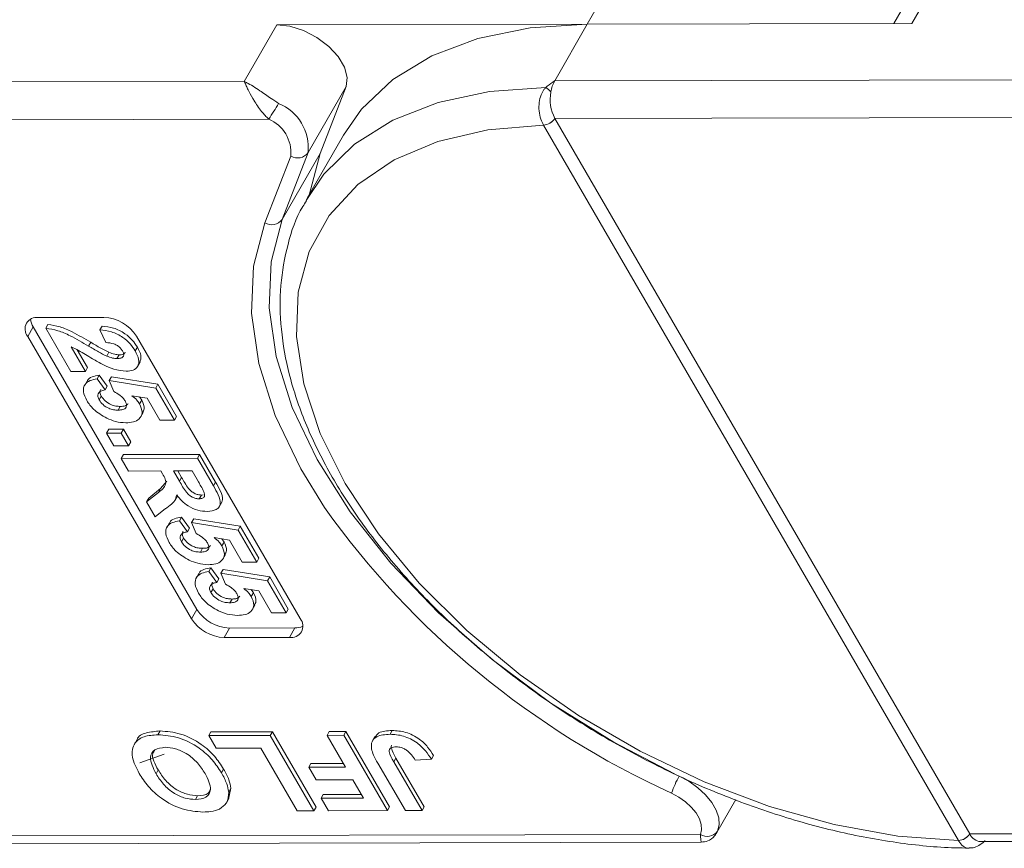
# Model space of a CAD drawing. Header units: millimetres. Extents: x 2816 to 3738, y -75 to 577.
# Tile 34 of 49: x 3440 to 3470, y 399 to 424. Entities that reach past the tile are written whole.
import ezdxf

# ---------------------------------------------------------------- set-up
doc = ezdxf.new("R2010")
doc.units = ezdxf.units.MM

msp = doc.modelspace()

# ---------------------------------------------------------------- linework, layer by layer
at = {"color": 7, "linetype": 'Continuous', "lineweight": 15}
for p, q in [((3457.511, 423.489), (3458.649, 425.471)), ((3467.256, 423.511), (3468.395, 425.493)), ((3467.664, 425.16), (3466.715, 423.51)), ((3448.191, 423.468), (3447.215, 421.769)), ((3448.191, 423.468), (3457.511, 423.489)), ((3456.534, 421.79), (3457.511, 423.489)), ((3467.256, 423.511), (3457.511, 423.489)), ((3477.261, 421.836), (3456.534, 421.79)), ((3447.215, 421.769), (3426.488, 421.723)), ((3449.13, 419.632), (3450.269, 421.614)), ((3449.49, 419.611), (3450.269, 421.614)), ((3426.491, 420.592), (3447.948, 420.64)), ((3456.537, 420.659), (3477.994, 420.706)), ((3456.538, 420.657), (3456.537, 420.659)), ((3468.994, 399.19), (3456.538, 420.657)), ((3456.194, 420.461), (3456.195, 420.458)), ((3456.195, 420.458), (3468.651, 398.992)), ((3450.194, 420.16), (3449.104, 418.262)), ((3448.612, 419.53), (3447.833, 417.527)), ((3448.351, 417.629), (3449.13, 419.632)), ((3449.49, 419.611), (3448.351, 417.629)), ((3449.159, 418.357), (3449.49, 419.611)), ((3441.037, 414.684), (3442.997, 414.688)), ((3441.257, 414.361), (3441.322, 414.474)), ((3442.883, 414.314), (3442.948, 414.427)), ((3440.874, 414.401), (3440.712, 414.118)), ((3445.629, 405.643), (3440.712, 414.118)), ((3445.792, 405.926), (3440.874, 414.401)), ((3442.007, 413.068), (3441.257, 414.361)), ((3443.061, 413.934), (3442.883, 414.314)), ((3443.978, 414.125), (3448.895, 405.65)), ((3442.539, 413.828), (3442.604, 413.942)), ((3442.021, 413.804), (3442.447, 413.069)), ((3442.202, 413.717), (3442.512, 413.182)), ((3443.084, 413.527), (3443.149, 413.64)), ((3443.392, 413.452), (3443.457, 413.565)), ((3443.941, 413.68), (3444.007, 413.793)), ((3444.006, 413.208), (3444.088, 413.349)), ((3442.447, 413.069), (3442.007, 413.068)), ((3442.447, 413.069), (3442.512, 413.182)), ((3442.794, 412.841), (3442.859, 412.955)), ((3442.859, 412.955), (3443.1, 412.625)), ((3442.495, 412.778), (3442.414, 412.637)), ((3442.794, 412.841), (3443.035, 412.512)), ((3443.161, 412.791), (3443.226, 412.905)), ((3443.3, 412.459), (3443.161, 412.791)), ((3443.161, 412.791), (3444.558, 412.566)), ((3443.226, 412.905), (3444.624, 412.679)), ((3444.558, 412.566), (3444.624, 412.679)), ((3444.624, 412.679), (3445.183, 411.716)), ((3443.035, 412.512), (3443.1, 412.625)), ((3444.558, 412.566), (3445.117, 411.603)), ((3442.858, 412.209), (3442.923, 412.323)), ((3444.296, 412.26), (3443.843, 412.337)), ((3444.067, 412.299), (3444.135, 412.206)), ((3444.07, 412.093), (3444.135, 412.206)), ((3444.678, 411.602), (3444.296, 412.26)), ((3443.428, 411.904), (3443.493, 412.017)), ((3444.1, 411.692), (3444.181, 411.833)), ((3445.117, 411.603), (3444.678, 411.602)), ((3445.117, 411.603), (3445.183, 411.716)), ((3443.081, 411.217), (3443.146, 411.331)), ((3443.081, 411.217), (3443.521, 411.218)), ((3443.302, 410.837), (3443.081, 411.217)), ((3443.146, 411.331), (3443.586, 411.332)), ((3443.521, 411.218), (3443.586, 411.332)), ((3443.521, 411.218), (3443.742, 410.838)), ((3443.586, 411.332), (3443.807, 410.951)), ((3443.742, 410.838), (3443.807, 410.951)), ((3443.742, 410.838), (3443.302, 410.837)), ((3443.523, 410.457), (3443.588, 410.57)), ((3443.588, 410.57), (3445.874, 410.575)), ((3445.809, 410.462), (3445.874, 410.575)), ((3445.874, 410.575), (3446.355, 409.745)), ((3443.523, 410.457), (3445.809, 410.462)), ((3443.743, 410.076), (3443.523, 410.457)), ((3445.809, 410.462), (3446.29, 409.632)), ((3444.711, 410.079), (3443.743, 410.076)), ((3444.76, 409.993), (3444.711, 410.079)), ((3445.648, 410.081), (3445.092, 410.079)), ((3445.092, 410.079), (3445.269, 409.773)), ((3445.222, 410.08), (3445.334, 409.887)), ((3445.836, 409.757), (3445.648, 410.081)), ((3444.701, 409.548), (3444.893, 409.774)), ((3445.269, 409.773), (3445.334, 409.887)), ((3446.29, 409.632), (3446.355, 409.745)), ((3444.28, 409.152), (3444.635, 409.434)), ((3444.345, 409.265), (3444.701, 409.548)), ((3444.635, 409.434), (3444.701, 409.548)), ((3444.28, 409.152), (3444.345, 409.265)), ((3444.538, 408.707), (3444.28, 409.152)), ((3445.125, 409.185), (3445.206, 409.327)), ((3445.861, 409.243), (3445.926, 409.357)), ((3445.926, 409.357), (3445.984, 409.367)), ((3446.46, 409.002), (3446.541, 409.144)), ((3444.851, 408.948), (3444.538, 408.707)), ((3444.967, 408.519), (3444.886, 408.377)), ((3445.265, 408.582), (3445.33, 408.695)), ((3445.265, 408.582), (3445.506, 408.253)), ((3445.33, 408.695), (3445.571, 408.366)), ((3445.633, 408.532), (3445.698, 408.645)), ((3445.771, 408.2), (3445.633, 408.532)), ((3445.633, 408.532), (3447.03, 408.307)), ((3445.698, 408.645), (3447.095, 408.42)), ((3445.506, 408.253), (3445.571, 408.366)), ((3447.03, 408.307), (3447.095, 408.42)), ((3447.03, 408.307), (3447.589, 407.343)), ((3447.095, 408.42), (3447.654, 407.457)), ((3445.329, 407.95), (3445.394, 408.063)), ((3446.767, 408.001), (3446.314, 408.078)), ((3446.538, 408.04), (3446.606, 407.947)), ((3446.541, 407.834), (3446.606, 407.947)), ((3447.149, 407.342), (3446.767, 408.001)), ((3445.9, 407.644), (3445.965, 407.758)), ((3446.571, 407.432), (3446.652, 407.574)), ((3447.589, 407.343), (3447.149, 407.342)), ((3447.589, 407.343), (3447.654, 407.457)), ((3446.148, 407.061), (3446.213, 407.174)), ((3446.148, 407.061), (3446.389, 406.731)), ((3446.213, 407.174), (3446.454, 406.845)), ((3446.515, 407.011), (3446.58, 407.124)), ((3446.58, 407.124), (3447.978, 406.899)), ((3445.85, 406.998), (3445.768, 406.856)), ((3446.389, 406.731), (3446.454, 406.845)), ((3446.654, 406.679), (3446.515, 407.011)), ((3446.515, 407.011), (3447.913, 406.786)), ((3447.913, 406.786), (3447.978, 406.899)), ((3447.913, 406.786), (3448.472, 405.822)), ((3447.978, 406.899), (3448.537, 405.935)), ((3446.212, 406.429), (3446.277, 406.542)), ((3447.65, 406.48), (3447.197, 406.556)), ((3447.421, 406.518), (3447.489, 406.426)), ((3448.032, 405.821), (3447.65, 406.48)), ((3446.782, 406.123), (3446.847, 406.236)), ((3447.424, 406.313), (3447.489, 406.426)), ((3445.792, 405.926), (3445.629, 405.643)), ((3447.454, 405.911), (3447.535, 406.053)), ((3448.472, 405.822), (3448.537, 405.935)), ((3448.472, 405.822), (3448.032, 405.821)), ((3446.773, 405.362), (3446.61, 405.079)), ((3448.733, 405.367), (3446.773, 405.362)), ((3448.733, 405.367), (3448.57, 405.083)), ((3448.57, 405.083), (3446.61, 405.079)), ((3451.59, 402.177), (3451.655, 402.291)), ((3443.985, 402.002), (3443.904, 401.86)), ((3444.622, 402.162), (3444.687, 402.275)), ((3446.15, 402.136), (3446.215, 402.249)), ((3446.15, 402.136), (3447.992, 402.14)), ((3446.368, 401.76), (3446.15, 402.136)), ((3446.215, 402.249), (3448.057, 402.254)), ((3447.992, 402.14), (3448.057, 402.254)), ((3447.992, 402.14), (3449.303, 399.88)), ((3448.057, 402.254), (3449.368, 399.994)), ((3449.7, 402.144), (3449.765, 402.257)), ((3449.7, 402.144), (3450.203, 402.145)), ((3450.255, 401.188), (3449.7, 402.144)), ((3449.765, 402.257), (3450.268, 402.258)), ((3450.203, 402.145), (3450.268, 402.258)), ((3450.203, 402.145), (3451.514, 399.885)), ((3450.268, 402.258), (3451.579, 399.998)), ((3451.135, 402.105), (3451.053, 401.963)), ((3447.708, 401.763), (3446.368, 401.76)), ((3448.801, 399.879), (3447.708, 401.763)), ((3444.805, 401.575), (3444.084, 401.316)), ((3451.704, 401.35), (3451.769, 401.464)), ((3451.769, 401.464), (3452.618, 400.001)), ((3452.834, 401.426), (3452.348, 401.396)), ((3452.834, 401.426), (3452.899, 401.539)), ((3446.529, 401.019), (3446.595, 401.132)), ((3449.15, 401.185), (3449.215, 401.299)), ((3449.15, 401.185), (3450.255, 401.188)), ((3449.368, 400.809), (3449.15, 401.185)), ((3449.215, 401.299), (3450.189, 401.301)), ((3452.05, 399.886), (3451.223, 401.311)), ((3451.704, 401.35), (3452.552, 399.887)), ((3444.566, 400.994), (3444.631, 401.107)), ((3446.811, 400.558), (3446.739, 400.231)), ((3446.746, 400.444), (3446.811, 400.558)), ((3450.474, 400.811), (3449.368, 400.809)), ((3450.793, 400.261), (3450.474, 400.811)), ((3445.749, 400.221), (3445.814, 400.334)), ((3446.668, 400.103), (3446.749, 400.245)), ((3449.52, 400.258), (3449.585, 400.371)), ((3449.52, 400.258), (3450.793, 400.261)), ((3449.739, 399.881), (3449.52, 400.258)), ((3449.585, 400.371), (3450.727, 400.374)), ((3449.303, 399.88), (3449.368, 399.994)), ((3451.514, 399.885), (3451.579, 399.998)), ((3452.552, 399.887), (3452.618, 400.001)), ((3461.402, 399.226), (3461.972, 400.218)), ((3449.303, 399.88), (3448.801, 399.879)), ((3451.514, 399.885), (3449.739, 399.881)), ((3452.552, 399.887), (3452.05, 399.886)), ((3460.907, 399.171), (3438.949, 399.122)), ((3468.995, 399.188), (3468.994, 399.19)), ((3490.953, 399.237), (3468.995, 399.188)), ((3439.276, 398.888), (3460.926, 398.936)), ((3468.651, 398.992), (3468.653, 398.989)), ((3469.322, 398.955), (3490.973, 399.003))]:
    msp.add_line(p, q, dxfattribs=at)
at = {"color": 7, "linetype": 'Continuous', "lineweight": 15, "flags": 128}
for points in [[(3450.269, 421.614), (3450.307, 421.886), (3450.228, 422.194), (3450.038, 422.513), (3449.754, 422.819), (3449.397, 423.086), (3448.996, 423.293), (3448.583, 423.424), (3448.191, 423.468)], [(3457.511, 423.489), (3455.793, 423.38), (3454.229, 423.062), (3452.849, 422.542), (3451.678, 421.829), (3450.737, 420.936), (3450.194, 420.16)], [(3456.267, 421.591), (3454.574, 421.465), (3453.035, 421.135), (3451.678, 420.605), (3450.528, 419.886), (3449.607, 418.991), (3449.068, 418.199)], [(3468.651, 398.992), (3466.83, 399.122), (3464.926, 399.464), (3462.977, 400.009), (3461.021, 400.748), (3459.097, 401.665), (3457.245, 402.743), (3455.499, 403.959), (3453.896, 405.29), (3452.468, 406.709), (3451.241, 408.188), (3450.242, 409.698), (3449.489, 411.208), (3448.998, 412.689), (3448.778, 414.111), (3448.835, 415.445), (3449.166, 416.666), (3449.765, 417.749), (3450.62, 418.672), (3451.715, 419.418), (3453.027, 419.971), (3454.53, 420.32), (3456.195, 420.458)], [(3447.833, 417.527), (3447.491, 416.227), (3447.429, 414.812), (3447.648, 413.307), (3448.145, 411.741), (3448.908, 410.141), (3449.619, 408.98)], [(3460.126, 400.991), (3458.304, 401.943), (3456.422, 403.115), (3454.659, 404.416), (3453.048, 405.824), (3451.618, 407.312), (3450.395, 408.853), (3449.401, 410.419), (3448.655, 411.981), (3448.171, 413.51), (3447.957, 414.979), (3448.018, 416.36), (3448.351, 417.629)], [(3460.271, 400.923), (3460.561, 400.765), (3460.828, 400.574), (3461.06, 400.36), (3461.247, 400.131), (3461.381, 399.898), (3461.457, 399.669), (3461.471, 399.456), (3461.423, 399.266)], [(3460.044, 400.413), (3460.261, 400.294), (3460.461, 400.152), (3460.635, 399.991), (3460.776, 399.82), (3460.876, 399.644), (3460.933, 399.473), (3460.944, 399.313), (3460.907, 399.171)]]:
    msp.add_lwpolyline(points, dxfattribs=at)
at = {"color": 7, "linetype": 'Continuous', "lineweight": 15}
for centre, radius, start, end in [((3455.836, 420.961), 0.763, 40.1491, 55.5658), ((3457.434, 421.294), 1.027, 151.137, 171.0902), ((3457.631, 421.227), 1.233, 169.4134, 207.4295), ((3442.202, 424.582), 6.969, 325.5444, 330.1305), ((3447.682, 419.77), 1.455, 354.5664, 67.2376), ((3447.525, 419.633), 1.091, 354.5664, 67.2376), ((3456.173, 420.893), 0.432, 272.6947, 327.2216), ((3456.175, 420.888), 0.43, 272.7339, 327.5146), ((3448.815, 419.863), 0.391, 238.5972, 323.7029), ((3448.036, 417.86), 0.391, 238.5972, 323.7029), ((3440.982, 414.339), 0.349, 80.921, 219.3383), ((3441.306, 414.673), 0.51, 184.4162, 212.2288), ((3442.943, 413.46), 1.229, 32.7297, 87.5188), ((3470.751, 424.066), 25.964, 215.5235, 245.6452), ((3446.826, 406.59), 1.229, 212.7297, 267.5188), ((3446.664, 406.307), 1.229, 212.7297, 267.5188), ((3448.625, 405.428), 0.349, 260.921, 39.3383), ((3448.75, 405.876), 0.51, 268.0228, 295.8286), ((3462.657, 399.552), 2.751, 150.1208, 161.7639), ((3461.114, 399.492), 0.383, 237.2666, 323.7036), ((3468.631, 399.421), 0.43, 272.7339, 327.5146), ((3468.632, 399.417), 0.429, 272.7662, 327.8058), ((3469.361, 399.355), 0.403, 204.5137, 264.4226)]:
    msp.add_arc(centre, radius, start, end, dxfattribs=at)
for points, knots in [([(3447.215, 421.769), (3447.216, 421.769), (3447.222, 421.766), (3447.242, 421.757), (3447.265, 421.745), (3447.403, 421.672), (3447.639, 421.524), (3447.971, 421.289), (3448.169, 421.161), (3448.245, 421.112)], [0, 0, 0, 0, 0.005088, 0.020369, 0.070807, 0.089086, 0.500311, 0.809226, 1, 1, 1, 1]), ([(3447.948, 420.64), (3447.911, 420.675), (3447.837, 420.746), (3447.725, 420.879), (3447.61, 421.034), (3447.526, 421.165), (3447.426, 421.333), (3447.347, 421.483), (3447.281, 421.621), (3447.253, 421.681), (3447.239, 421.714), (3447.231, 421.732), (3447.224, 421.748), (3447.22, 421.758), (3447.218, 421.763), (3447.216, 421.767), (3447.215, 421.768), (3447.215, 421.769)], [0, 0, 0, 0, 0.1010295, 0.2049461, 0.3371683, 0.4742971, 0.5161999, 0.7436507, 0.8530899, 0.914248, 0.9321698, 0.9601369, 0.976545, 0.9861936, 0.994698, 0.9959318, 1, 1, 1, 1]), ([(3456.267, 421.591), (3456.248, 421.569), (3456.19, 421.503), (3456.114, 421.355), (3456.059, 421.135), (3456.057, 420.88), (3456.105, 420.64), (3456.166, 420.517), (3456.194, 420.461)], [0, 0, 0, 0, 0.07361, 0.225281, 0.412719, 0.616054, 0.826783, 1, 1, 1, 1]), ([(3456.534, 421.79), (3456.533, 421.789), (3456.458, 421.736), (3456.366, 421.672), (3456.282, 421.603), (3456.267, 421.591)], [0, 0, 0, 0, 0.012087, 0.82463, 1, 1, 1, 1]), ([(3449.08, 418.184), (3449.043, 418.128), (3448.779, 417.736), (3448.501, 416.884), (3448.271, 415.652), (3448.292, 414.331), (3448.538, 412.95), (3449.017, 411.523), (3449.719, 410.074), (3450.634, 408.628), (3451.745, 407.209), (3453.032, 405.841), (3454.475, 404.543), (3456.05, 403.337), (3457.732, 402.238), (3459.496, 401.265), (3461.314, 400.433), (3463.158, 399.754), (3465.001, 399.238), (3466.813, 398.901), (3468.134, 398.77), (3468.836, 398.764), (3468.975, 398.762)], [0, 0, 0, 0, 0.008583, 0.060908, 0.11324, 0.166069, 0.219655, 0.27393, 0.328643, 0.383549, 0.438467, 0.49333, 0.548126, 0.602866, 0.657573, 0.712269, 0.766979, 0.821722, 0.876527, 0.931418, 0.986418, 1, 1, 1, 1]), ([(3441.322, 414.474), (3441.442, 414.456), (3441.681, 414.419), (3442.124, 414.223), (3442.422, 414.049), (3442.604, 413.942)], [0, 0, 0, 0, 0.279551, 0.559332, 1, 1, 1, 1]), ([(3442.948, 414.427), (3443.061, 414.414), (3443.286, 414.387), (3443.623, 414.225), (3443.865, 414.008), (3443.959, 413.865), (3444.007, 413.793)], [0, 0, 0, 0, 0.280752, 0.55897, 0.779275, 1, 1, 1, 1]), ([(3441.257, 414.361), (3441.377, 414.343), (3441.616, 414.306), (3442.059, 414.11), (3442.357, 413.935), (3442.539, 413.828)], [0, 0, 0, 0, 0.279551, 0.559332, 1, 1, 1, 1]), ([(3442.883, 414.314), (3442.996, 414.301), (3443.221, 414.274), (3443.558, 414.111), (3443.8, 413.895), (3443.894, 413.752), (3443.941, 413.68)], [0, 0, 0, 0, 0.280752, 0.55897, 0.779275, 1, 1, 1, 1]), ([(3442.539, 413.828), (3442.639, 413.769), (3442.818, 413.662), (3443.003, 413.568), (3443.084, 413.527)], [0, 0, 0, 0, 0.560235, 1, 1, 1, 1]), ([(3442.604, 413.942), (3442.704, 413.882), (3442.883, 413.776), (3443.068, 413.681), (3443.149, 413.64)], [0, 0, 0, 0, 0.5602349, 1, 1, 1, 1]), ([(3443.556, 413.687), (3443.538, 413.715), (3443.501, 413.77), (3443.41, 413.844), (3443.254, 413.918), (3443.141, 413.927), (3443.061, 413.934)], [0, 0, 0, 0, 0.187236, 0.374084, 0.560696, 1, 1, 1, 1]), ([(3442.987, 413.262), (3442.876, 413.322), (3442.694, 413.422), (3442.449, 413.573), (3442.242, 413.704), (3442.094, 413.771), (3442.021, 413.804)], [0, 0, 0, 0, 0.339985, 0.560186, 0.78038, 1, 1, 1, 1]), ([(3443.084, 413.527), (3443.144, 413.504), (3443.25, 413.462), (3443.348, 413.455), (3443.392, 413.452)], [0, 0, 0, 0, 0.560117, 1, 1, 1, 1]), ([(3443.149, 413.64), (3443.209, 413.617), (3443.315, 413.576), (3443.414, 413.568), (3443.457, 413.565)], [0, 0, 0, 0, 0.5601166, 1, 1, 1, 1]), ([(3443.392, 413.452), (3443.434, 413.454), (3443.517, 413.458), (3443.592, 413.514), (3443.6, 413.599), (3443.571, 413.658), (3443.556, 413.687)], [0, 0, 0, 0, 0.2806635, 0.5594614, 0.7793655, 1, 1, 1, 1]), ([(3443.457, 413.565), (3443.5, 413.567), (3443.583, 413.569), (3443.624, 413.614), (3443.644, 413.635)], [0, 0, 0, 0, 0.520649, 1, 1, 1, 1]), ([(3443.941, 413.68), (3443.985, 413.594), (3444.071, 413.423), (3444.037, 413.216), (3443.894, 413.091), (3443.746, 413.078), (3443.672, 413.072)], [0, 0, 0, 0, 0.280568, 0.55975, 0.779795, 1, 1, 1, 1]), ([(3444.007, 413.793), (3444.052, 413.706), (3444.141, 413.536), (3444.098, 413.402), (3444.077, 413.336)], [0, 0, 0, 0, 0.511088, 1, 1, 1, 1]), ([(3443.672, 413.072), (3443.547, 413.085), (3443.323, 413.108), (3443.09, 413.215), (3442.987, 413.262)], [0, 0, 0, 0, 0.558458, 1, 1, 1, 1]), ([(3442.497, 412.76), (3442.499, 412.77), (3442.513, 412.84), (3442.645, 412.912), (3442.788, 412.94), (3442.859, 412.955)], [0, 0, 0, 0, 0.0835018, 0.5413674, 1, 1, 1, 1]), ([(3442.486, 412.193), (3442.442, 412.284), (3442.354, 412.466), (3442.412, 412.678), (3442.573, 412.802), (3442.72, 412.828), (3442.794, 412.841)], [0, 0, 0, 0, 0.279948, 0.559031, 0.779331, 1, 1, 1, 1]), ([(3443.035, 412.512), (3442.989, 412.503), (3442.899, 412.486), (3442.828, 412.409), (3442.81, 412.313), (3442.842, 412.244), (3442.858, 412.209)], [0, 0, 0, 0, 0.2802995, 0.5599611, 0.7800424, 1, 1, 1, 1]), ([(3442.909, 412.523), (3442.905, 412.519), (3442.881, 412.495), (3442.878, 412.425), (3442.908, 412.357), (3442.923, 412.323)], [0, 0, 0, 0, 0.083768, 0.542013, 1, 1, 1, 1]), ([(3443.636, 412.183), (3443.615, 412.213), (3443.574, 412.274), (3443.458, 412.374), (3443.36, 412.427), (3443.3, 412.459)], [0, 0, 0, 0, 0.279963, 0.560065, 1, 1, 1, 1]), ([(3443.088, 411.662), (3442.944, 411.745), (3442.686, 411.893), (3442.547, 412.101), (3442.486, 412.193)], [0, 0, 0, 0, 0.558353, 1, 1, 1, 1]), ([(3442.858, 412.209), (3442.892, 412.161), (3442.961, 412.064), (3443.131, 411.956), (3443.293, 411.909), (3443.383, 411.905), (3443.428, 411.904)], [0, 0, 0, 0, 0.279573, 0.558664, 0.778923, 1, 1, 1, 1]), ([(3442.923, 412.323), (3442.957, 412.274), (3443.026, 412.178), (3443.196, 412.069), (3443.359, 412.022), (3443.448, 412.019), (3443.493, 412.017)], [0, 0, 0, 0, 0.279573, 0.558664, 0.778923, 1, 1, 1, 1]), ([(3443.428, 411.904), (3443.479, 411.906), (3443.58, 411.911), (3443.673, 411.976), (3443.688, 412.077), (3443.654, 412.147), (3443.636, 412.183)], [0, 0, 0, 0, 0.280898, 0.55946, 0.779497, 1, 1, 1, 1]), ([(3443.493, 412.017), (3443.546, 412.018), (3443.646, 412.021), (3443.699, 412.073), (3443.724, 412.098)], [0, 0, 0, 0, 0.518665, 1, 1, 1, 1]), ([(3444.07, 412.093), (3444.108, 412.003), (3444.184, 411.824), (3444.081, 411.636), (3443.895, 411.537), (3443.738, 411.528), (3443.659, 411.523)], [0, 0, 0, 0, 0.2790069, 0.5586194, 0.7790735, 1, 1, 1, 1]), ([(3443.843, 412.337), (3443.894, 412.294), (3443.987, 412.218), (3444.045, 412.131), (3444.07, 412.093)], [0, 0, 0, 0, 0.559888, 1, 1, 1, 1]), ([(3444.135, 412.206), (3444.178, 412.114), (3444.247, 411.966), (3444.18, 411.866), (3444.155, 411.829)], [0, 0, 0, 0, 0.621608, 1, 1, 1, 1]), ([(3443.659, 411.523), (3443.555, 411.53), (3443.371, 411.543), (3443.175, 411.626), (3443.088, 411.662)], [0, 0, 0, 0, 0.5595341, 1, 1, 1, 1]), ([(3444.635, 409.434), (3444.733, 409.506), (3444.868, 409.605), (3444.855, 409.833), (3444.792, 409.94), (3444.76, 409.993)], [0, 0, 0, 0, 0.561022, 0.779295, 1, 1, 1, 1]), ([(3445.269, 409.773), (3445.33, 409.661), (3445.405, 409.521), (3445.55, 409.358), (3445.65, 409.291), (3445.761, 409.249), (3445.828, 409.245), (3445.861, 409.243)], [0, 0, 0, 0, 0.500962, 0.625785, 0.750436, 0.875032, 1, 1, 1, 1]), ([(3445.334, 409.887), (3445.395, 409.775), (3445.471, 409.635), (3445.615, 409.472), (3445.715, 409.404), (3445.826, 409.362), (3445.893, 409.359), (3445.926, 409.357)], [0, 0, 0, 0, 0.500962, 0.625785, 0.750436, 0.875032, 1, 1, 1, 1]), ([(3446.004, 409.455), (3445.974, 409.512), (3445.921, 409.612), (3445.862, 409.713), (3445.836, 409.757)], [0, 0, 0, 0, 0.559921, 1, 1, 1, 1]), ([(3446.355, 409.745), (3446.405, 409.656), (3446.504, 409.478), (3446.588, 409.253), (3446.542, 409.159), (3446.529, 409.132)], [0, 0, 0, 0, 0.4173287, 0.8317341, 1, 1, 1, 1]), ([(3445.861, 409.243), (3445.897, 409.246), (3445.969, 409.252), (3446.04, 409.324), (3446.018, 409.405), (3446.004, 409.455)], [0, 0, 0, 0, 0.281129, 0.561183, 1, 1, 1, 1]), ([(3446.29, 409.632), (3446.341, 409.542), (3446.441, 409.363), (3446.519, 409.134), (3446.464, 408.994), (3446.349, 408.891), (3446.201, 408.874), (3446.102, 408.863)], [0, 0, 0, 0, 0.251143, 0.500527, 0.625735, 0.75105, 1, 1, 1, 1]), ([(3445.186, 409.358), (3445.171, 409.297), (3445.147, 409.198), (3445.048, 409.096), (3444.953, 409.019), (3444.885, 408.972), (3444.851, 408.948)], [0, 0, 0, 0, 0.339579, 0.559591, 0.779787, 1, 1, 1, 1]), ([(3446.102, 408.863), (3446.01, 408.87), (3445.826, 408.882), (3445.543, 409.01), (3445.329, 409.182), (3445.233, 409.299), (3445.186, 409.358)], [0, 0, 0, 0, 0.2799536, 0.5589329, 0.7791735, 1, 1, 1, 1]), ([(3444.958, 407.933), (3444.914, 408.024), (3444.826, 408.206), (3444.884, 408.418), (3445.045, 408.542), (3445.192, 408.569), (3445.265, 408.582)], [0, 0, 0, 0, 0.279948, 0.559031, 0.779331, 1, 1, 1, 1]), ([(3444.969, 408.5), (3444.971, 408.511), (3444.984, 408.581), (3445.116, 408.652), (3445.259, 408.681), (3445.33, 408.695)], [0, 0, 0, 0, 0.083502, 0.541367, 1, 1, 1, 1]), ([(3445.506, 408.253), (3445.461, 408.244), (3445.37, 408.227), (3445.3, 408.15), (3445.282, 408.054), (3445.313, 407.985), (3445.329, 407.95)], [0, 0, 0, 0, 0.2802995, 0.5599611, 0.7800424, 1, 1, 1, 1]), ([(3445.38, 408.263), (3445.377, 408.26), (3445.352, 408.236), (3445.349, 408.165), (3445.379, 408.097), (3445.394, 408.063)], [0, 0, 0, 0, 0.0837684, 0.5420129, 1, 1, 1, 1]), ([(3445.56, 407.403), (3445.415, 407.486), (3445.157, 407.634), (3445.019, 407.842), (3444.958, 407.933)], [0, 0, 0, 0, 0.558353, 1, 1, 1, 1]), ([(3445.329, 407.95), (3445.364, 407.902), (3445.433, 407.805), (3445.602, 407.697), (3445.765, 407.65), (3445.855, 407.646), (3445.9, 407.644)], [0, 0, 0, 0, 0.279573, 0.558664, 0.778923, 1, 1, 1, 1]), ([(3445.394, 408.063), (3445.429, 408.015), (3445.498, 407.918), (3445.667, 407.81), (3445.83, 407.763), (3445.92, 407.759), (3445.965, 407.758)], [0, 0, 0, 0, 0.279573, 0.558664, 0.778923, 1, 1, 1, 1]), ([(3446.108, 407.924), (3446.087, 407.954), (3446.045, 408.015), (3445.929, 408.115), (3445.831, 408.168), (3445.771, 408.2)], [0, 0, 0, 0, 0.279963, 0.560065, 1, 1, 1, 1]), ([(3445.9, 407.644), (3445.951, 407.647), (3446.052, 407.651), (3446.145, 407.716), (3446.16, 407.817), (3446.125, 407.888), (3446.108, 407.924)], [0, 0, 0, 0, 0.280898, 0.55946, 0.779497, 1, 1, 1, 1]), ([(3446.314, 408.078), (3446.366, 408.035), (3446.458, 407.958), (3446.516, 407.872), (3446.541, 407.834)], [0, 0, 0, 0, 0.559888, 1, 1, 1, 1]), ([(3446.606, 407.947), (3446.649, 407.855), (3446.718, 407.706), (3446.652, 407.607), (3446.627, 407.569)], [0, 0, 0, 0, 0.621608, 1, 1, 1, 1]), ([(3445.965, 407.758), (3446.017, 407.759), (3446.118, 407.762), (3446.17, 407.814), (3446.196, 407.839)], [0, 0, 0, 0, 0.518665, 1, 1, 1, 1]), ([(3446.541, 407.834), (3446.579, 407.744), (3446.655, 407.564), (3446.553, 407.377), (3446.367, 407.277), (3446.209, 407.268), (3446.13, 407.264)], [0, 0, 0, 0, 0.279007, 0.558619, 0.779074, 1, 1, 1, 1]), ([(3446.13, 407.264), (3446.027, 407.271), (3445.842, 407.284), (3445.646, 407.367), (3445.56, 407.403)], [0, 0, 0, 0, 0.559534, 1, 1, 1, 1]), ([(3445.84, 406.412), (3445.796, 406.503), (3445.708, 406.685), (3445.766, 406.897), (3445.927, 407.021), (3446.074, 407.048), (3446.148, 407.061)], [0, 0, 0, 0, 0.279948, 0.559031, 0.779331, 1, 1, 1, 1]), ([(3445.851, 406.979), (3445.853, 406.99), (3445.867, 407.06), (3445.999, 407.131), (3446.142, 407.16), (3446.213, 407.174)], [0, 0, 0, 0, 0.083502, 0.541367, 1, 1, 1, 1]), ([(3446.389, 406.731), (3446.343, 406.723), (3446.253, 406.706), (3446.182, 406.629), (3446.164, 406.533), (3446.196, 406.463), (3446.212, 406.429)], [0, 0, 0, 0, 0.2803, 0.559961, 0.780042, 1, 1, 1, 1]), ([(3446.263, 406.742), (3446.259, 406.738), (3446.235, 406.715), (3446.232, 406.644), (3446.262, 406.576), (3446.277, 406.542)], [0, 0, 0, 0, 0.0837684, 0.5420129, 1, 1, 1, 1]), ([(3446.212, 406.429), (3446.246, 406.38), (3446.315, 406.284), (3446.485, 406.176), (3446.648, 406.128), (3446.737, 406.125), (3446.782, 406.123)], [0, 0, 0, 0, 0.279573, 0.558664, 0.778923, 1, 1, 1, 1]), ([(3446.277, 406.542), (3446.312, 406.494), (3446.38, 406.397), (3446.55, 406.289), (3446.713, 406.242), (3446.802, 406.238), (3446.847, 406.236)], [0, 0, 0, 0, 0.279573, 0.558664, 0.778923, 1, 1, 1, 1]), ([(3446.99, 406.402), (3446.97, 406.433), (3446.928, 406.494), (3446.812, 406.593), (3446.714, 406.646), (3446.654, 406.679)], [0, 0, 0, 0, 0.279963, 0.560065, 1, 1, 1, 1]), ([(3447.197, 406.556), (3447.248, 406.514), (3447.341, 406.437), (3447.399, 406.351), (3447.424, 406.313)], [0, 0, 0, 0, 0.5598879, 1, 1, 1, 1]), ([(3446.442, 405.882), (3446.298, 405.965), (3446.04, 406.113), (3445.901, 406.32), (3445.84, 406.412)], [0, 0, 0, 0, 0.558353, 1, 1, 1, 1]), ([(3446.782, 406.123), (3446.833, 406.125), (3446.935, 406.13), (3447.027, 406.195), (3447.042, 406.296), (3447.008, 406.367), (3446.99, 406.402)], [0, 0, 0, 0, 0.280898, 0.55946, 0.779497, 1, 1, 1, 1]), ([(3446.847, 406.236), (3446.9, 406.238), (3447.001, 406.241), (3447.053, 406.293), (3447.078, 406.318)], [0, 0, 0, 0, 0.5186651, 1, 1, 1, 1]), ([(3447.424, 406.313), (3447.462, 406.223), (3447.538, 406.043), (3447.435, 405.856), (3447.249, 405.756), (3447.092, 405.747), (3447.013, 405.743)], [0, 0, 0, 0, 0.279007, 0.558619, 0.779074, 1, 1, 1, 1]), ([(3447.489, 406.426), (3447.532, 406.334), (3447.601, 406.185), (3447.534, 406.086), (3447.509, 406.048)], [0, 0, 0, 0, 0.621608, 1, 1, 1, 1]), ([(3447.013, 405.743), (3446.91, 405.75), (3446.725, 405.763), (3446.529, 405.845), (3446.442, 405.882)], [0, 0, 0, 0, 0.559534, 1, 1, 1, 1]), ([(3451.133, 402.086), (3451.169, 402.135), (3451.269, 402.27), (3451.504, 402.283), (3451.655, 402.291)], [0, 0, 0, 0, 0.358473, 1, 1, 1, 1]), ([(3451.655, 402.291), (3451.787, 402.283), (3452.05, 402.267), (3452.46, 402.063), (3452.734, 401.796), (3452.844, 401.625), (3452.899, 401.539)], [0, 0, 0, 0, 0.280246, 0.558416, 0.778827, 1, 1, 1, 1]), ([(3444.057, 401.003), (3443.973, 401.17), (3443.805, 401.504), (3443.874, 401.91), (3444.184, 402.132), (3444.476, 402.152), (3444.622, 402.162)], [0, 0, 0, 0, 0.280551, 0.559488, 0.779434, 1, 1, 1, 1]), ([(3443.991, 401.981), (3443.993, 401.995), (3444.01, 402.119), (3444.264, 402.239), (3444.546, 402.263), (3444.687, 402.275)], [0, 0, 0, 0, 0.05675, 0.527711, 1, 1, 1, 1]), ([(3444.622, 402.162), (3444.824, 402.147), (3445.227, 402.118), (3445.842, 401.806), (3446.277, 401.411), (3446.445, 401.15), (3446.529, 401.019)], [0, 0, 0, 0, 0.2799425, 0.558704, 0.7790449, 1, 1, 1, 1]), ([(3444.687, 402.275), (3444.889, 402.26), (3445.292, 402.231), (3445.907, 401.919), (3446.342, 401.524), (3446.51, 401.263), (3446.595, 401.132)], [0, 0, 0, 0, 0.279942, 0.558704, 0.779045, 1, 1, 1, 1]), ([(3451.031, 401.741), (3451.028, 401.816), (3451.023, 401.967), (3451.206, 402.149), (3451.444, 402.167), (3451.59, 402.177)], [0, 0, 0, 0, 0.280122, 0.560355, 1, 1, 1, 1]), ([(3451.59, 402.177), (3451.722, 402.169), (3451.985, 402.153), (3452.394, 401.949), (3452.669, 401.683), (3452.779, 401.512), (3452.834, 401.426)], [0, 0, 0, 0, 0.280246, 0.558416, 0.778827, 1, 1, 1, 1]), ([(3444.841, 401.785), (3444.725, 401.771), (3444.493, 401.743), (3444.341, 401.443), (3444.48, 401.164), (3444.566, 400.994)], [0, 0, 0, 0, 0.279991, 0.559768, 1, 1, 1, 1]), ([(3444.531, 401.708), (3444.506, 401.672), (3444.399, 401.523), (3444.531, 401.286), (3444.631, 401.107)], [0, 0, 0, 0, 0.241235, 1, 1, 1, 1]), ([(3446.036, 401.003), (3445.968, 401.11), (3445.832, 401.323), (3445.51, 401.595), (3445.147, 401.761), (3444.943, 401.777), (3444.841, 401.785)], [0, 0, 0, 0, 0.281021, 0.560116, 0.779939, 1, 1, 1, 1]), ([(3451.223, 401.311), (3451.177, 401.392), (3451.094, 401.538), (3451.05, 401.679), (3451.031, 401.741)], [0, 0, 0, 0, 0.560294, 1, 1, 1, 1]), ([(3451.776, 401.801), (3451.717, 401.797), (3451.629, 401.791), (3451.565, 401.728), (3451.564, 401.587), (3451.642, 401.456), (3451.704, 401.35)], [0, 0, 0, 0, 0.249396, 0.374426, 0.499454, 1, 1, 1, 1]), ([(3451.644, 401.844), (3451.642, 401.842), (3451.624, 401.825), (3451.64, 401.694), (3451.711, 401.566), (3451.769, 401.464)], [0, 0, 0, 0, 0.024971, 0.219843, 1, 1, 1, 1]), ([(3452.117, 401.677), (3452.087, 401.698), (3452.028, 401.739), (3451.906, 401.791), (3451.825, 401.797), (3451.776, 401.801)], [0, 0, 0, 0, 0.2806722, 0.5608436, 1, 1, 1, 1]), ([(3452.348, 401.396), (3452.314, 401.45), (3452.252, 401.547), (3452.158, 401.637), (3452.117, 401.677)], [0, 0, 0, 0, 0.561018, 1, 1, 1, 1]), ([(3446.595, 401.132), (3446.655, 401.022), (3446.763, 400.825), (3446.796, 400.639), (3446.811, 400.558)], [0, 0, 0, 0, 0.560171, 1, 1, 1, 1]), ([(3445.974, 399.844), (3445.77, 399.859), (3445.363, 399.891), (3444.745, 400.209), (3444.31, 400.609), (3444.141, 400.872), (3444.057, 401.003)], [0, 0, 0, 0, 0.279831, 0.558669, 0.779006, 1, 1, 1, 1]), ([(3444.566, 400.994), (3444.633, 400.887), (3444.766, 400.675), (3445.083, 400.401), (3445.447, 400.241), (3445.648, 400.227), (3445.749, 400.221)], [0, 0, 0, 0, 0.281087, 0.560013, 0.779691, 1, 1, 1, 1]), ([(3444.631, 401.107), (3444.698, 401), (3444.831, 400.788), (3445.149, 400.514), (3445.512, 400.354), (3445.713, 400.341), (3445.814, 400.334)], [0, 0, 0, 0, 0.281087, 0.560013, 0.779691, 1, 1, 1, 1]), ([(3445.749, 400.221), (3445.866, 400.233), (3446.1, 400.259), (3446.262, 400.553), (3446.121, 400.832), (3446.036, 401.003)], [0, 0, 0, 0, 0.280278, 0.559877, 1, 1, 1, 1]), ([(3446.529, 401.019), (3446.59, 400.909), (3446.698, 400.712), (3446.731, 400.526), (3446.746, 400.444)], [0, 0, 0, 0, 0.560171, 1, 1, 1, 1]), ([(3445.814, 400.334), (3445.94, 400.342), (3446.129, 400.354), (3446.181, 400.479), (3446.198, 400.522)], [0, 0, 0, 0, 0.659913, 1, 1, 1, 1]), ([(3446.746, 400.444), (3446.739, 400.324), (3446.725, 400.109), (3446.55, 399.987), (3446.473, 399.934)], [0, 0, 0, 0, 0.559956, 1, 1, 1, 1]), ([(3446.473, 399.934), (3446.39, 399.904), (3446.242, 399.851), (3446.056, 399.846), (3445.974, 399.844)], [0, 0, 0, 0, 0.559564, 1, 1, 1, 1]), ([(3460.926, 398.936), (3460.926, 398.936), (3460.93, 398.933), (3460.924, 398.973), (3460.912, 399.111), (3460.907, 399.171)], [0, 0, 0, 0, 0.0045186, 0.5696109, 1, 1, 1, 1]), ([(3460.925, 398.943), (3460.993, 398.947), (3461.144, 398.957), (3461.33, 399.097), (3461.394, 399.218), (3461.42, 399.267)], [0, 0, 0, 0, 0.327834, 0.726656, 1, 1, 1, 1]), ([(3468.653, 398.989), (3468.657, 398.982), (3468.698, 398.913), (3468.791, 398.814), (3468.901, 398.75), (3468.965, 398.762), (3468.975, 398.764)], [0, 0, 0, 0, 0.048284, 0.487911, 0.927459, 1, 1, 1, 1]), ([(3468.981, 398.77), (3469.018, 398.767), (3469.118, 398.761), (3469.276, 398.838), (3469.385, 398.924), (3469.45, 398.976), (3469.455, 398.98)], [0, 0, 0, 0, 0.210793, 0.570573, 0.968108, 1, 1, 1, 1])]:
    msp.add_open_spline(points, degree=3, knots=knots, dxfattribs=at)

doc.saveas('drawing.dxf')
